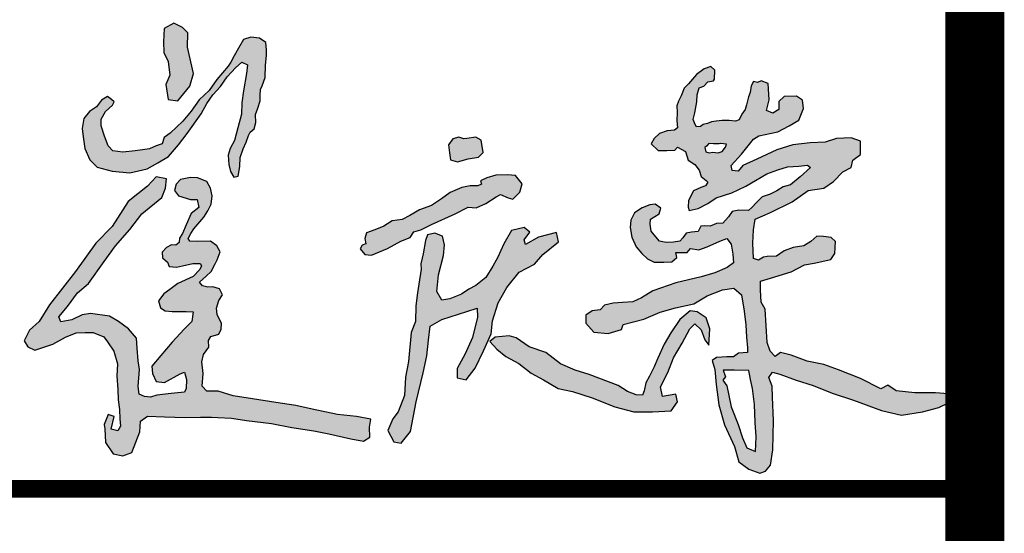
# Model space of a CAD drawing. Extents: x 687841 to 771941, y 252015 to 732780.
# Tile 83 of 98: x 769323 to 770991, y 653190 to 654059. Entities that reach past the tile are written whole.
import ezdxf

# ---------------------------------------------------------------- set-up
doc = ezdxf.new("R2010")
doc.units = 0
doc.header["$LTSCALE"] = 1000
doc.header["$MEASUREMENT"] = 0
doc.layers.get('0').update_dxf_attribs({"linetype": 'CONTINUOUS'})
doc.layers.add('PUB_TITLE', color=4, linetype='CONTINUOUS')

# ---------------------------------------------------------------- blocks, each defined once
blk = doc.blocks.new('崔庆荣')
h = blk.add_hatch(color=3)
h.paths.add_polyline_path([(2828.944736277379, -1198.028173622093), (2764.300217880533, -1195.495010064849), (2714.23249400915, -1195.495010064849), (2725.006681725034, -1225.8921944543), (2713.598658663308, -1240.457447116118), (2731.344224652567, -1266.421741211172), (2750.906393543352, -1359.572658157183), (2781.315900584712, -1437.562633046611), (2801.588702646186, -1498.334042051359), (2819.834568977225, -1541.886787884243), (2859.366806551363, -1559.105353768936), (2862.407716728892, -1493.269757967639), (2857.339465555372, -1429.459778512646), (2854.298555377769, -1348.431233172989), (2846.189394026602, -1277.531353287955), (2837.066460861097, -1238.029937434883)], flags=16)
h.paths.add_polyline_path([(2696.509622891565, -187.3086589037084), (2671.744654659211, -187.7046177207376), (2650.347645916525, -185.526941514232), (2641.234033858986, -197.4049277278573), (2633.903590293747, -204.3337205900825), (2637.271549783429, -223.5363611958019), (2652.130611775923, -226.9018165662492), (2668.574667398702, -224.526160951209), (2692.943488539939, -228.0895957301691), (2710.972537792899, -221.3587822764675), (2724.642753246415, -201.9581622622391), (2729.595706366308, -188.4964380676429), (2702.651422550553, -185.7249209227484)], flags=16)
h.paths.add_polyline_path([(2675.852021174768, 100.3776031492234), (2677.664166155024, 140.215438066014), (2659.541905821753, 157.1163613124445), (2630.546370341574, 146.2515237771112), (2596.718042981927, 120.9001389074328), (2561.077570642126, 79.25149773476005), (2540.53891436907, 59.93610128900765), (2527.24924328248, 26.13435208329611), (2515.167668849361, 3.197343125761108), (2509.060114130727, -17.60508784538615), (2509.664162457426, -47.78532182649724), (2509.060114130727, -82.7943076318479), (2511.476307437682, -116.596154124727), (2497.58258802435, -126.8574220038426), (2464.962559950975, -129.8754648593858), (2431.134232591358, -141.9475389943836), (2406.971286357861, -164.2808810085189), (2394.285663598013, -187.8214596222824), (2425.697595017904, -217.3980266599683), (2463.754463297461, -216.7944570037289), (2499.394935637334, -216.1907900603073), (2512.080558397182, -202.3079096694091), (2546.51273145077, -222.2268757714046), (2559.401189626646, -260.2265667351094), (2588.322966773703, -279.9996020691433), (2608.11147648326, -304.3356979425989), (2617.24454128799, -332.4742631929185), (2639.31651983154, -350.7263107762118), (2647.139361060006, -358.4357359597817), (2635.778348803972, -374.4127228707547), (2616.001997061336, -381.9806924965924), (2583.474369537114, -396.9308132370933), (2560.812121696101, -439.9552896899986), (2559.301291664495, -469.393125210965), (2563.078366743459, -485.2443197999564), (2603.87037233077, -475.4316431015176), (2646.173005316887, -453.5420279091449), (2683.943350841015, -428.6331051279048), (2753.440721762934, -405.9885414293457), (2816.139560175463, -376.5508031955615), (2858.442395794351, -350.1321779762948), (2909.054593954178, -321.4491936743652), (2958.911377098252, -302.5787887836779), (3001.969627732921, -290.501753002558), (3051.826410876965, -286.7275941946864), (3090.352171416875, -282.9535326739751), (3104.704854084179, -292.7662093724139), (3057.869731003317, -335.0358346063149), (3014.811480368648, -369.7574340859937), (2983.084454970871, -378.8151622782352), (2954.379089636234, -396.9308132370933), (2924.918106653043, -411.2723053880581), (2888.658591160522, -423.3493411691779), (2862.219470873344, -450.5227203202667), (2844.845128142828, -470.1479764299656), (2828.22599779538, -485.2443197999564), (2784.412534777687, -482.9798634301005), (2754.951551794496, -489.0183813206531), (2739.053996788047, -512.6051713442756), (2714.137053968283, -541.2109096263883), (2684.978804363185, -542.8000956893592), (2656.880729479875, -554.9840500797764), (2630.903409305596, -552.8650380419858), (2615.529052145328, -553.9245927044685), (2602.805537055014, -577.7626755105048), (2573.64728744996, -580.9410476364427), (2550.320606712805, -585.7087031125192), (2534.946249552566, -605.838587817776), (2521.162357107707, -621.7306430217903), (2493.064484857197, -625.9685698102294), (2461.255393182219, -627.0280271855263), (2430.506678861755, -621.2009143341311), (2407.710288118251, -593.1250020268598), (2394.66751769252, -577.0615960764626), (2389.685291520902, -545.9784678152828), (2391.805843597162, -523.1999396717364), (2429.976591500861, -498.8320308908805), (2436.868537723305, -473.9344907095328), (2411.951594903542, -455.9235207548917), (2388.094826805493, -459.1018928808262), (2353.635095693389, -472.3453046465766), (2320.235539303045, -495.1239300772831), (2303.27071742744, -526.9080404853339), (2300.620077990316, -560.2813369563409), (2308.042111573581, -603.1899443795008), (2327.323026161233, -645.7930700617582), (2352.316158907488, -675.5236427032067), (2377.309494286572, -700.4972614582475), (2407.658211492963, -714.173309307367), (2450.503900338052, -714.173309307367), (2486.803537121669, -712.9841681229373), (2508.226280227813, -693.361927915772), (2504.655687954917, -671.9559272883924), (2554.642156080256, -671.9559272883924), (2568.923917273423, -653.5230228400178), (2605.818686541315, -660.0637371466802), (2643.308588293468, -645.7930700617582), (2700.43583569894, -621.4139732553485), (2730.78475553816, -609.521783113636), (2750.422303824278, -633.9008799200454), (2757.56328573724, -679.6858800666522), (2761.13367537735, -718.3356439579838), (2733.2327621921, -739.1119046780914), (2677.078557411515, -761.9363523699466), (2616.165724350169, -780.0056946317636), (2503.857720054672, -806.6342655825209), (2402.018941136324, -842.7730473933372), (2351.575536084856, -874.1566264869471), (2311.601356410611, -891.2749865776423), (2266.868548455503, -895.0791098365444), (2224.039272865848, -897.9321536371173), (2185.968625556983, -906.4912850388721), (2166.933301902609, -926.4626889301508), (2130.766389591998, -932.1688738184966), (2102.213404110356, -950.2382160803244), (2103.165170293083, -987.3279800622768), (2138.380519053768, -1026.31980567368), (2202.148650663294, -1032.976875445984), (2262.109717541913, -1014.907533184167), (2268.772080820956, -992.0830854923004), (2361.093197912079, -968.3075583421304), (2434.378991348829, -937.874961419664), (2502.905953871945, -917.903557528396), (2584.757642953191, -900.7851974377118), (2643.766943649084, -864.6464156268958), (2711.342139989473, -838.0179419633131), (2761.785545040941, -830.4097927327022), (2796.049127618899, -860.842389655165), (2808.735560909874, -933.0461123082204), (2816.213926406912, -993.8930161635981), (2818.350486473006, -1049.402550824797), (2823.69208927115, -1096.372022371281), (2823.69208927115, -1117.721888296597), (2783.095826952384, -1120.924290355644), (2761.729415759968, -1136.936689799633), (2731.81615640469, -1136.936689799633), (2684.810011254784, -1139.071656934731), (2665.580160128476, -1152.94899195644), (2677.331645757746, -1193.513659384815), (2683.553485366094, -1259.967223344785), (2695.51429066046, -1350.45626579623), (2720.725861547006, -1438.951018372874), (2765.449348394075, -1535.860917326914), (2784.805642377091, -1603.975659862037), (2829.409373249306, -1636.771556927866), (2878.220976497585, -1654.430931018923), (2904.309947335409, -1646.021719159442), (2925.349511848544, -1619.953133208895), (2936.290061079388, -1550.997537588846), (2938.92631358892, -1420.367416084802), (2935.213270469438, -1316.168664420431), (2933.461052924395, -1266.996361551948), (2918.097892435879, -1228.427303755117), (2934.469202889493, -1204.633097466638), (2967.211823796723, -1214.299454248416), (3040.883024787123, -1240.32445554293), (3116.786428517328, -1264.11875911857), (3200.809327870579, -1298.802319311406), (3296.024851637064, -1329.723200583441), (3420.995378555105, -1376.104473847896), (3509.069717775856, -1396.322014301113), (3603.095179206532, -1382.050860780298), (3676.887149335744, -1361.833320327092), (3722.114583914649, -1340.426541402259), (3717.353929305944, -1301.180893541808), (3661.414717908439, -1297.613080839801), (3568.579521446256, -1297.613080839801), (3486.456101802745, -1288.098978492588), (3449.559914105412, -1263.124386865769), (3417.424786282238, -1279.77411461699), (3326.969917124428, -1233.39274406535), (3229.373863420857, -1194.146998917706), (3163.913140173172, -1170.361743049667), (3088.930905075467, -1156.09058952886), (3017.519262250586, -1129.92675943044), (2971.101562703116, -1118.03408285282), (2946.107619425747, -1134.683810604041), (2924.684065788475, -1112.087793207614), (2910.401696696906, -1072.84204805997), (2901.453432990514, -923.6399987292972), (2884.484963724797, -893.2536132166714), (2880.791981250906, -838.6407744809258), (2880.791981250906, -799.5261724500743), (2926.584558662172, -785.5039768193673), (3017.430914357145, -757.4595855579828), (3077.256622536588, -727.2011326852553), (3120.094611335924, -719.8210246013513), (3195.43064327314, -702.8467468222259), (3213.15675651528, -675.5403760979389), (3216.111142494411, -623.1415989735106), (3196.907836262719, -605.4293979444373), (3162.194206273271, -601.0012747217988), (3131.912155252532, -598.7872131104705), (3106.061480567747, -623.1415989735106), (3074.302236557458, -642.3299383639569), (3027.032466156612, -649.7100464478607), (2986.410266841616, -664.4702626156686), (2952.435233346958, -687.3486074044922), (2910.335638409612, -689.5625717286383), (2894.086718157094, -692.514653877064), (2872.667622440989, -705.7988289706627), (2849.771333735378, -699.1567414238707), (2846.943795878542, -629.9912973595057), (2849.735670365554, -571.4109901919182), (2857.180196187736, -523.0589705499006), (2926.042718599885, -493.3038815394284), (3022.822364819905, -445.8816354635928), (3093.546069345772, -395.6699714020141), (3164.269571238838, -384.511813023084), (3207.075949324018, -354.7567240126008), (3248.951837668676, -312.9136057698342), (3285.244179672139, -293.3868042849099), (3292.688908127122, -260.8422000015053), (3327.667581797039, -235.2262912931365), (3327.667581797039, -175.7340141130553), (3284.841345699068, -161.1218690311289), (3220.079908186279, -164.25305687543), (3168.897501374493, -179.908898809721), (3103.091491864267, -183.0400866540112), (3024.750821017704, -192.4336501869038), (2953.722154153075, -214.3517705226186), (2864.936168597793, -255.057017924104), (2802.149931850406, -283.8422961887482), (2781.373043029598, -309.330713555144), (2755.259553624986, -306.1995257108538), (2750.036693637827, -284.2813080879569), (2797.041015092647, -234.1825944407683), (2850.312565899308, -167.3842447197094), (2873.292541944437, -151.7284027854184), (2957.90023951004, -133.9850698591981), (3009.082848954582, -106.8482706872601), (3052.953454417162, -81.79886522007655), (3072.799714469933, -30.65645472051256), (3068.621629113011, 6.917604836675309), (3042.5081397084, 24.66093776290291), (2987.147444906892, 23.61724091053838), (2963.123099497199, 1.699023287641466), (2963.123099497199, -33.78764256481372), (2935.96503809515, -50.48718135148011), (2908.8069766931, -39.00622411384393), (2919.252291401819, 7.961301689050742), (2916.900940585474, 56.94374224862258), (2915.707326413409, 81.80865599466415), (2883.974734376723, 93.95664935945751), (2868.026115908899, 85.73160212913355), (2849.505276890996, 90.87225664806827), (2840.244756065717, 70.30954128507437), (2835.099909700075, 41.0076159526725), (2828.411812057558, 21.98699965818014), (2819.151493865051, -12.96964564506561), (2812.463193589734, -34.04652374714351), (2797.543544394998, -54.60923911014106), (2785.710803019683, -79.79864082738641), (2770.276669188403, -85.96742625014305), (2741.980824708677, -83.39709899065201), (2710.083587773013, -83.39709899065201), (2683.845479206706, -86.99555715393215), (2662.237732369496, -90.07994986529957), (2644.745659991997, -97.27696347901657), (2625.710336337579, -101.9035525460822), (2613.877392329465, -109.6146316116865), (2595.871037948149, -112.1849588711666), (2589.697424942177, -100.8754216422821), (2581.980358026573, -79.28457537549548), (2589.182940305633, -49.98265004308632), (2597.928773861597, -0.1179120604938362), (2598.443258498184, 30.72620962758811), (2608.732748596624, 62.08439676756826), (2628.797041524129, 69.79537854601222), (2646.803598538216, 88.81599484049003), (2671.498253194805, 93.4425839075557)])
h.paths.add_polyline_path([(1761.739062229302, -1042.620856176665), (1699.441436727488, -1049.429402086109), (1675.106252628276, -1067.909588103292), (1706.255166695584, -1101.952025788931), (1745.681832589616, -1135.061187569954), (1804.063984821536, -1166.174016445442), (1858.553966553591, -1208.954107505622), (1914.607868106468, -1239.515901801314), (1979.348637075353, -1278.081220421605), (2042.844430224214, -1290.521623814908), (2131.240752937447, -1319.134658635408), (2232.087036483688, -1360.188096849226), (2316.748026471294, -1381.336772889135), (2400.164040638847, -1381.336772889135), (2483.5802574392, -1377.604642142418), (2510.970536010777, -1336.551301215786), (2503.500478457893, -1302.962124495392), (2444.984791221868, -1312.914408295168), (2435.024579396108, -1270.616958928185), (2468.639939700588, -1207.170833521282), (2493.540266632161, -1141.236588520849), (2532.135935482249, -1075.302246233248), (2565.751295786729, -1011.856120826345), (2589.406646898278, -989.4633363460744), (2616.796925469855, -1016.832262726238), (2632.982219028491, -1061.617831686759), (2651.657464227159, -1085.254627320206), (2655.392391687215, -1011.856120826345), (2639.207300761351, -963.3384211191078), (2599.36665609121, -935.9694947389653), (2568.241247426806, -932.2373639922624), (2522.168023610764, -969.9155208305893), (2481.0828083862, -1029.350593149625), (2451.648572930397, -1080.820083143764), (2423.388189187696, -1142.946897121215), (2406.831469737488, -1181.549087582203), (2386.595344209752, -1222.602136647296), (2370.651791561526, -1252.013315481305), (2362.680217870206, -1287.551738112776), (2355.934775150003, -1307.159190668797), (2327.72707593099, -1306.546476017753), (2287.868194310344, -1291.840935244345), (2246.782979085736, -1264.880615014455), (2118.323115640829, -1214.813325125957), (2054.969165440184, -1195.513300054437), (1989.297501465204, -1167.721174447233), (1925.171115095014, -1117.540934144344), (1851.000829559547, -1092.064729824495), (1793.055350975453, -1051.920634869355)])
h.paths.add_polyline_path([(1463.45752636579, -599.5668725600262), (1429.844395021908, -585.5724037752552), (1397.164995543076, -592.7251517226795), (1387.516838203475, -617.9152344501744), (1378.523590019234, -677.2042787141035), (1373.048046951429, -696.6026611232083), (1367.841397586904, -721.5961264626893), (1368.190736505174, -746.0313579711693), (1358.742577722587, -812.6965215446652), (1353.305088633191, -851.0628432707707), (1345.03942159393, -909.384475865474), (1344.068114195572, -979.4541395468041), (1325.060551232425, -1028.694488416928), (1312.133795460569, -1156.750196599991), (1299.36610642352, -1227.62604655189), (1295.110210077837, -1308.424507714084), (1266.737770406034, -1382.135403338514), (1242.621024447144, -1413.320808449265), (1219.922910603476, -1464.351338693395), (1246.876920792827, -1515.381966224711), (1279.505256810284, -1521.052057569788), (1320.645385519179, -1470.021430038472), (1346.180763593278, -1336.774867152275), (1377.390467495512, -1207.780824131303), (1394.414052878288, -1132.652357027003), (1401.507213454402, -1061.776507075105), (1408.600374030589, -999.4057941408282), (1461.089357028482, -969.63796050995), (1571.742256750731, -934.2000355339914), (1618.731121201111, -919.1512852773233), (1619.975546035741, -959.715349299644), (1597.27763482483, -1050.436421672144), (1564.649096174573, -1122.729745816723), (1529.183495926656, -1187.935601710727), (1529.183495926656, -1230.461092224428), (1568.9049925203, -1238.966131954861), (1610.045121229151, -1186.518030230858), (1646.929556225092, -1109.972088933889), (1680.976524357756, -1034.843719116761), (1686.651052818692, -976.7255260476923), (1712.186228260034, -895.927064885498), (1750.489092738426, -827.8862606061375), (1805.815542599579, -759.8454563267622), (1873.909681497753, -724.4074340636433), (1911.282664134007, -680.2893524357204), (1980.569702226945, -624.456435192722), (1971.629543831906, -583.1400297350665), (1891.167105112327, -603.2399499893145), (1834.172987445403, -636.7396225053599), (1827.467868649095, -615.523137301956), (1853.171026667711, -580.9067052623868), (1828.585388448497, -560.8068822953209), (1771.591270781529, -573.09016689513), (1738.065271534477, -633.3897330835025), (1710.126871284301, -692.5726370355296), (1687.776272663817, -732.7722829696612), (1657.60283281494, -783.0219863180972), (1612.901635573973, -818.7549833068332), (1581.610675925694, -835.5049168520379), (1549.202196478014, -856.7214020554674), (1496.678360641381, -877.9378872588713), (1460.917321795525, -883.5211984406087), (1438.566520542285, -845.5547796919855), (1446.389361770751, -770.7387017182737), (1468.739960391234, -684.7560013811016), (1473.210039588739, -637.8562847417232)])
h.paths.add_polyline_path([(1754.111153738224, -325.6116256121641), (1701.11538614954, -326.9032101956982), (1661.691759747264, -338.5272768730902), (1633.255085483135, -352.7345127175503), (1637.132869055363, -366.9417485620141), (1620.975538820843, -374.0453664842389), (1587.368486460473, -374.0453664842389), (1550.530049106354, -382.4405689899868), (1498.049576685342, -403.9100981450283), (1459.761099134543, -432.4612583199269), (1414.615122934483, -461.5833969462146), (1361.468393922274, -482.1401777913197), (1318.036691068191, -506.1232184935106), (1284.891438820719, -524.9669666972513), (1239.173835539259, -530.6771403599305), (1202.476430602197, -554.3402035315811), (1163.044901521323, -570.3288649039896), (1124.756423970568, -584.6044936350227), (1117.898722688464, -609.1584155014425), (1122.47052354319, -633.1414562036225), (1106.469423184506, -638.8516298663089), (1097.325821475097, -654.8402912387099), (1118.470349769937, -680.5363645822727), (1147.043801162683, -683.9624298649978), (1219.048955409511, -654.2693127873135), (1278.481758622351, -620.5789574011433), (1320.580137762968, -605.0421949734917), (1335.739501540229, -579.7963666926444), (1367.068758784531, -570.2029752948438), (1414.568112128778, -546.4718110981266), (1521.11344270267, -499.0582235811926), (1577.989020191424, -469.3510971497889), (1614.182477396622, -471.9342663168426), (1656.839109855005, -453.8516929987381), (1703.373525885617, -424.1445665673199), (1722.762849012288, -412.5201107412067), (1756.371117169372, -428.0194176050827), (1777.053034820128, -434.4775350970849), (1809.368708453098, -403.4788240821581), (1819.709667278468, -366.0219955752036), (1789.979385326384, -328.5651670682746)])
h.paths.add_polyline_path([(1558.537691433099, -165.4472569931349), (1537.341491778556, -158.1439084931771), (1509.567224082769, -165.4472569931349), (1491.294610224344, -191.7392143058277), (1495.67998891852, -228.2558595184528), (1500.065367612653, -258.9298259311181), (1531.494320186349, -266.9635092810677), (1578.272098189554, -253.8175792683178), (1625.050078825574, -247.2445656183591), (1644.784485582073, -226.0648549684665), (1636.744624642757, -170.5596009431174), (1612.624636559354, -158.1439084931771), (1572.424926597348, -163.2562524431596)])
h.paths.add_polyline_path([(234.3075293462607, -343.0622214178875), (188.206747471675, -334.2879880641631), (149.7893954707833, -375.9655235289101), (63.07634328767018, -443.9657590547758), (-8.417365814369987, -556.4983250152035), (-81.2371038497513, -630.4739390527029), (-171.2860995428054, -755.8372245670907), (-287.7101835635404, -904.743423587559), (-334.2796550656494, -979.1965230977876), (-376.1922199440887, -1017.974122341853), (-401.0293254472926, -1066.058407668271), (-383.9538660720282, -1092.427221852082), (-352.9074841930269, -1106.387250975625), (-272.1868913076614, -1080.018436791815), (-216.303403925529, -1048.996279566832), (-168.1815626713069, -1030.383004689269), (-129.3735346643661, -1028.831955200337), (-93.67024616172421, -1028.831955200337), (-45.5482022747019, -1047.44523007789), (-28.47274289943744, -1069.160701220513), (-0.530897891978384, -1111.040496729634), (15.1168108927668, -1168.200021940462), (12.67123583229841, -1223.18527599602), (16.33969973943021, -1281.836213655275), (18.78547743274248, -1328.268173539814), (24.69972047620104, -1370.615725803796), (25.30194510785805, -1413.345227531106), (28.31347353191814, -1445.241899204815), (17.47221436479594, -1465.703922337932), (-12.04023734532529, -1458.482003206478), (0.0056737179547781, -1403.114215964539), (-25.89302493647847, -1392.883204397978), (-43.35956558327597, -1438.621895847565), (-41.55268905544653, -1457.27836623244), (-37.80094307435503, -1518.882358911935), (-3.817196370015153, -1568.605446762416), (38.66253766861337, -1578.307507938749), (79.92870396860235, -1562.541634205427), (115.1262210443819, -1471.584834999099), (117.5535591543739, -1423.074529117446), (149.1099677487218, -1401.244842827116), (225.5734484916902, -1403.670406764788), (271.6942910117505, -1404.883091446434), (320.2426742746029, -1407.308655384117), (385.7828295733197, -1406.095873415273), (434.3310102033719, -1406.095873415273), (462.2463103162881, -1407.308655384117), (522.9315867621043, -1409.734122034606), (589.6855124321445, -1420.648965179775), (701.9568401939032, -1434.075179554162), (793.0982292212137, -1451.948780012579), (890.2020878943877, -1466.41791294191), (956.6417301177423, -1480.035880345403), (1055.449122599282, -1502.165016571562), (1112.51902492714, -1512.378516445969), (1139.776173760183, -1495.356081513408), (1138.924305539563, -1449.395380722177), (1144.035109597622, -1414.499442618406), (1080.151072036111, -1402.583708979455), (996.6756864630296, -1394.072442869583), (946.4201220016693, -1383.859040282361), (897.0164257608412, -1372.794374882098), (810.1339725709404, -1354.069706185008), (720.696319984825, -1339.600670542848), (616.7781234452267, -1323.429303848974), (531.5992040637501, -1310.66250197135), (463.4562306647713, -1290.235502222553), (414.0525344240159, -1290.235502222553), (392.7576526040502, -1267.255200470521), (397.625905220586, -1211.465770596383), (390.8115673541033, -1159.547300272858), (398.4775708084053, -1125.502430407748), (423.1795202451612, -1094.01086254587), (420.6241182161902, -1064.221528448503), (431.6973919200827, -1045.496859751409), (467.4726150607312, -1035.283359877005), (477.6940205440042, -1014.00529188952), (478.5456861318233, -988.471688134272), (458.9547433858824, -948.4689514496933), (457.251006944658, -920.3818511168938), (467.4726150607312, -885.4858157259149), (482.8048246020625, -860.8032802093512), (470.5465543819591, -833.6673566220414), (440.6570030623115, -824.7074993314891), (417.9410575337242, -826.4995291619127), (394.6271426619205, -819.9289476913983), (380.280133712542, -803.2039196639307), (411.3652184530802, -777.5189370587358), (432.8858331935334, -756.0152601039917), (449.6239089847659, -724.9544798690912), (459.389795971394, -704.360632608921), (472.8097599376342, -668.1548199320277), (458.7186761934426, -642.6766698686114), (430.5367113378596, -621.8918478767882), (372.1594222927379, -622.5623511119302), (337.2672728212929, -620.5509386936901), (330.249896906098, -608.8497232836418), (342.1474807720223, -587.7148620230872), (355.6977376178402, -565.9194208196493), (399.967732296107, -514.8200112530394), (418.3607100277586, -485.7699624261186), (433.1936323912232, -456.1270455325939), (437.3469965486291, -418.7769410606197), (430.227088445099, -385.576913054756), (413.6140370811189, -355.9339961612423), (372.6749200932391, -339.333982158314), (341.2287437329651, -337.5554752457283), (296.7297740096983, -345.8554336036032), (276.556667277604, -367.7911629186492), (268.8436530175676, -395.6554756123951), (287.2364281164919, -418.7769410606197), (340.6354349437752, -435.3769550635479), (370.8949937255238, -435.9698231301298), (378.608007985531, -471.5413234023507), (344.1954903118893, -498.2198999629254), (322.2424572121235, -548.6129073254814), (304.4427882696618, -587.7415187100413), (291.9831010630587, -608.4915118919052), (289.6098659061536, -627.4629981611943), (275.9633584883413, -638.7272968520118), (255.7904543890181, -637.541560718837), (233.8376239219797, -649.9915955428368), (214.2489101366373, -669.7889526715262), (216.0288365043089, -695.8746611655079), (237.9818696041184, -714.846147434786), (245.6948838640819, -734.4104044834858), (277.7343690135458, -737.3747448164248), (304.4338724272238, -731.4461614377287), (351.3062799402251, -720.1818627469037), (383.3455624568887, -721.3675988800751), (390.4654705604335, -731.4461614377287), (382.7522536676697, -747.4533073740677), (353.0862063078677, -778.2819604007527), (284.4054455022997, -809.7789763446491), (248.3451180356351, -837.277294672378), (221.7742864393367, -856.2415816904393), (198.0504454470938, -886.5844798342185), (207.5399413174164, -917.8755388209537), (227.468065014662, -931.1505689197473), (259.7326751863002, -934.9434068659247), (321.414904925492, -934.9434068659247), (352.7303831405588, -936.8399231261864), (346.0876752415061, -979.5095932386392), (313.1144582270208, -1013.053823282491), (259.2911383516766, -1070.570003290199), (208.4578678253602, -1131.073969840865), (168.5218278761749, -1178.607579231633), (171.0852904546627, -1210.520917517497), (187.5311697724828, -1247.122105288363), (225.6561226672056, -1250.856862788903), (295.1780121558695, -1212.761830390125), (314.614346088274, -1204.545247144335), (322.8373870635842, -1238.158551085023), (322.0898747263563, -1277.747622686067), (314.614346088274, -1294.180789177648), (254.0630099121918, -1299.409488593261), (190.5214217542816, -1306.879100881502), (162.8622494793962, -1315.842655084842), (135.9503869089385, -1312.854868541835), (112.0289789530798, -1303.144343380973), (107.5437022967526, -1268.784068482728), (112.7764912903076, -1193.340780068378), (107.5437022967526, -1153.751708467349), (103.0584256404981, -1097.729470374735), (99.49058727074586, -1053.166268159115), (64.93347274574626, -1011.828685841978), (20.08070618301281, -978.9623528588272), (-20.28698635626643, -955.8065450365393), (-105.0083609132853, -942.8000275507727), (-141.6380865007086, -948.7756979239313), (-188.7335927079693, -971.9316030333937), (-236.5766112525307, -980.1481862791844), (-246.2946769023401, -957.7392521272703), (-206.6746993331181, -912.9214811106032), (-162.5694451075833, -851.6705436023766), (-113.9789142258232, -810.5875300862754), (-43.90140564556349, -711.9866826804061), (6.314848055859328, -642.6945707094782), (70.87871860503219, -568.6238098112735), (123.4862417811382, -499.3316978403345), (213.0268318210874, -426.3375168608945), (229.597330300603, -385.6961871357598)])
h.paths.add_polyline_path([(-11.93507093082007, 10.17964393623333), (-28.80972121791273, 23.07369744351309), (-56.60344166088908, 7.204018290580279), (-78.44137933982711, -22.0556844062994), (-108.7165408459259, -42.8845774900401), (-134.3655959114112, -74.01102657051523), (-142.3035325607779, -118.4294337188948), (-137.5408516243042, -156.5022846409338), (-130.3964249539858, -208.0592358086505), (-108.1700402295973, -258.0299195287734), (-75.62397312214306, -291.343676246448), (-8.150498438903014, -309.5869679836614), (70.43616860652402, -316.7256092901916), (148.2291230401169, -298.4823175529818), (195.0636382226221, -271.5140197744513), (242.6920686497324, -243.7526369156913), (287.9389559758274, -191.4024060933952), (326.0416192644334, -141.4317223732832), (387.9572819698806, -53.60902962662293), (413.2259953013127, -8.020646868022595), (439.89854855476, 30.55410860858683), (474.2920187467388, 68.42752081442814), (503.7720492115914, 111.2104332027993), (540.9731992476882, 151.1878752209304), (569.0495924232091, 175.7354734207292), (595.0202257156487, 164.5136892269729), (590.8087059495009, 125.9389337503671), (577.4724293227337, 48.08807952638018), (570.1857544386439, -4.218858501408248), (567.4212353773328, -55.04887987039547), (551.3887269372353, -116.6857556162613), (536.7988132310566, -172.7765851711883), (517.2523977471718, -207.8769196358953), (508.1957255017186, -238.5059393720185), (512.3756345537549, -279.5767919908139), (519.5407297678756, -311.0602850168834), (533.2306006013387, -335.9757260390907), (553.2762513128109, -332.0674082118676), (561.0990925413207, -288.0989542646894), (562.076795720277, -249.0157759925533), (575.2777136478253, -209.4441187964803), (588.967584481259, -180.1317837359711), (599.2349876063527, -149.8423935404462), (607.0576262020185, -135.6747535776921), (625.1476679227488, -120.0415795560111), (631.5686955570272, -91.90496004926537), (630.5907897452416, -56.24162068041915), (641.3471457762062, -28.88349317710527), (651.1255959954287, 4.825735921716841), (651.1255959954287, 29.74117694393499), (652.5922520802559, 55.14519417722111), (660.9040462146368, 71.26704169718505), (673.1155082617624, 108.1766298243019), (674.5821643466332, 163.3815583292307), (678.9825378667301, 206.8615333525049), (679.9602410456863, 231.7769743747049), (676.3653328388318, 264.0788471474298), (648.2492236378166, 283.3212782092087), (610.1194075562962, 287.169861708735), (577.3814472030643, 276.7789100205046), (554.2725967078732, 238.6787214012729), (535.014984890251, 204.4271162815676), (519.9940193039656, 177.1028447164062), (509.209902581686, 159.0149206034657), (458.387371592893, 99.278841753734), (423.8909639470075, 50.65218040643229), (379.5382950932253, 8.180781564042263), (343.8096774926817, -42.29248772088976), (306.8492552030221, -85.99495852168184), (249.5603068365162, -140.1613463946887), (223.6113552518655, -158.8060450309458), (214.3710977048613, -187.1203109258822), (187.8827376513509, -196.9687893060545), (158.314359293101, -209.2793143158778), (126.2819662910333, -214.2035048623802), (93.63336699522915, -218.51225671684), (39.42463956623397, -224.6675192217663), (-4.928029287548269, -219.1277926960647), (-25.87235639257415, -196.9687893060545), (-41.8886542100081, -153.8818544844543), (-56.67274207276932, -107.1018010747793), (-57.28874573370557, -77.55646322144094), (-37.57642595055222, -43.08693482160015), (-7.39204393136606, -15.38820490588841), (0, 0)])
h.paths.add_polyline_path([(304.6701422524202, 331.4864091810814), (266.2949378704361, 350.6589880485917), (222.8030530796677, 326.3736760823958), (220.2446115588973, 267.577683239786), (221.5238323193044, 220.2852182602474), (241.9905539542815, 179.3836453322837), (248.3864551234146, 118.0312372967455), (230.4779723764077, 77.12966436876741), (241.9905539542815, 9.386461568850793), (284.203420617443, 4.273728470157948), (337.9286662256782, 69.46061336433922), (354.5579282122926, 125.7002883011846), (327.6953054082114, 243.2923712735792), (328.9745261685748, 307.201097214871)])
for points in [[(304.6701422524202, 331.4864091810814), (266.2949378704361, 350.6589880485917), (222.8030530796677, 326.3736760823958), (220.2446115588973, 267.577683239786), (221.5238323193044, 220.2852182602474), (241.9905539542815, 179.3836453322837), (248.3864551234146, 118.0312372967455), (230.4779723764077, 77.12966436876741), (241.9905539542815, 9.386461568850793), (284.203420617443, 4.273728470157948), (337.9286662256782, 69.46061336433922), (354.5579282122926, 125.7002883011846), (327.6953054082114, 243.2923712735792), (328.9745261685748, 307.201097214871)], [(-11.93507093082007, 10.17964393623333), (-28.80972121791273, 23.07369744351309), (-56.60344166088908, 7.204018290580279), (-78.44137933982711, -22.0556844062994), (-108.7165408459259, -42.8845774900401), (-134.3655959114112, -74.01102657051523), (-142.3035325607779, -118.4294337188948), (-137.5408516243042, -156.5022846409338), (-130.3964249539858, -208.0592358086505), (-108.1700402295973, -258.0299195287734), (-75.62397312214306, -291.343676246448), (-8.150498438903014, -309.5869679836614), (70.43616860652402, -316.7256092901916), (148.2291230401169, -298.4823175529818), (195.0636382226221, -271.5140197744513), (242.6920686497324, -243.7526369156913), (287.9389559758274, -191.4024060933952), (326.0416192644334, -141.4317223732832), (387.9572819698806, -53.60902962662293), (413.2259953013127, -8.020646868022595), (439.89854855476, 30.55410860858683), (474.2920187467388, 68.42752081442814), (503.7720492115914, 111.2104332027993), (540.9731992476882, 151.1878752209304), (569.0495924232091, 175.7354734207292), (595.0202257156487, 164.5136892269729), (590.8087059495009, 125.9389337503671), (577.4724293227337, 48.08807952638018), (570.1857544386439, -4.218858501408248), (567.4212353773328, -55.04887987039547), (551.3887269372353, -116.6857556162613), (536.7988132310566, -172.7765851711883), (517.2523977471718, -207.8769196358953), (508.1957255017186, -238.5059393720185), (512.3756345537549, -279.5767919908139), (519.5407297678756, -311.0602850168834), (533.2306006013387, -335.9757260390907), (553.2762513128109, -332.0674082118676), (561.0990925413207, -288.0989542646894), (562.076795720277, -249.0157759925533), (575.2777136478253, -209.4441187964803), (588.967584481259, -180.1317837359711), (599.2349876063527, -149.8423935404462), (607.0576262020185, -135.6747535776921), (625.1476679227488, -120.0415795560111), (631.5686955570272, -91.90496004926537), (630.5907897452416, -56.24162068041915), (641.3471457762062, -28.88349317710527), (651.1255959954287, 4.825735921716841), (651.1255959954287, 29.74117694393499), (652.5922520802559, 55.14519417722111), (660.9040462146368, 71.26704169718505), (673.1155082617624, 108.1766298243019), (674.5821643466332, 163.3815583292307), (678.9825378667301, 206.8615333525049), (679.9602410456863, 231.7769743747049), (676.3653328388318, 264.0788471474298), (648.2492236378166, 283.3212782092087), (610.1194075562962, 287.169861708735), (577.3814472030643, 276.7789100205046), (554.2725967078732, 238.6787214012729), (535.014984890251, 204.4271162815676), (519.9940193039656, 177.1028447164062), (509.209902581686, 159.0149206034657), (458.387371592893, 99.278841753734), (423.8909639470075, 50.65218040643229), (379.5382950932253, 8.180781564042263), (343.8096774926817, -42.29248772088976), (306.8492552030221, -85.99495852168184), (249.5603068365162, -140.1613463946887), (223.6113552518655, -158.8060450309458), (214.3710977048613, -187.1203109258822), (187.8827376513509, -196.9687893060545), (158.314359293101, -209.2793143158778), (126.2819662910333, -214.2035048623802), (93.63336699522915, -218.51225671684), (39.42463956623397, -224.6675192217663), (-4.928029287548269, -219.1277926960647), (-25.87235639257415, -196.9687893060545), (-41.8886542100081, -153.8818544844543), (-56.67274207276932, -107.1018010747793), (-57.28874573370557, -77.55646322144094), (-37.57642595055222, -43.08693482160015), (-7.39204393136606, -15.38820490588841), (0, 0)], [(2675.852021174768, 100.3776031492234), (2677.664166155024, 140.215438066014), (2659.541905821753, 157.1163613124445), (2630.546370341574, 146.2515237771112), (2596.718042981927, 120.9001389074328), (2561.077570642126, 79.25149773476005), (2540.53891436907, 59.93610128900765), (2527.24924328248, 26.13435208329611), (2515.167668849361, 3.197343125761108), (2509.060114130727, -17.60508784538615), (2509.664162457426, -47.78532182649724), (2509.060114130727, -82.7943076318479), (2511.476307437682, -116.596154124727), (2497.58258802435, -126.8574220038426), (2464.962559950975, -129.8754648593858), (2431.134232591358, -141.9475389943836), (2406.971286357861, -164.2808810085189), (2394.285663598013, -187.8214596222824), (2425.697595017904, -217.3980266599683), (2463.754463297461, -216.7944570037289), (2499.394935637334, -216.1907900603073), (2512.080558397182, -202.3079096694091), (2546.51273145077, -222.2268757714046), (2559.401189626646, -260.2265667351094), (2588.322966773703, -279.9996020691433), (2608.11147648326, -304.3356979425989), (2617.24454128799, -332.4742631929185), (2639.31651983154, -350.7263107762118), (2647.139361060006, -358.4357359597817), (2635.778348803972, -374.4127228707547), (2616.001997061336, -381.9806924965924), (2583.474369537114, -396.9308132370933), (2560.812121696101, -439.9552896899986), (2559.301291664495, -469.393125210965), (2563.078366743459, -485.2443197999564), (2603.87037233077, -475.4316431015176), (2646.173005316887, -453.5420279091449), (2683.943350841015, -428.6331051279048), (2753.440721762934, -405.9885414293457), (2816.139560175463, -376.5508031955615), (2858.442395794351, -350.1321779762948), (2909.054593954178, -321.4491936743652), (2958.911377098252, -302.5787887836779), (3001.969627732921, -290.501753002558), (3051.826410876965, -286.7275941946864), (3090.352171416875, -282.9535326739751), (3104.704854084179, -292.7662093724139), (3057.869731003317, -335.0358346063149), (3014.811480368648, -369.7574340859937), (2983.084454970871, -378.8151622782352), (2954.379089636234, -396.9308132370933), (2924.918106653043, -411.2723053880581), (2888.658591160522, -423.3493411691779), (2862.219470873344, -450.5227203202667), (2844.845128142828, -470.1479764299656), (2828.22599779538, -485.2443197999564), (2784.412534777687, -482.9798634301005), (2754.951551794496, -489.0183813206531), (2739.053996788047, -512.6051713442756), (2714.137053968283, -541.2109096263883), (2684.978804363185, -542.8000956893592), (2656.880729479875, -554.9840500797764), (2630.903409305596, -552.8650380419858), (2615.529052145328, -553.9245927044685), (2602.805537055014, -577.7626755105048), (2573.64728744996, -580.9410476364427), (2550.320606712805, -585.7087031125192), (2534.946249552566, -605.838587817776), (2521.162357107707, -621.7306430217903), (2493.064484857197, -625.9685698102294), (2461.255393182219, -627.0280271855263), (2430.506678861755, -621.2009143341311), (2407.710288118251, -593.1250020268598), (2394.66751769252, -577.0615960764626), (2389.685291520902, -545.9784678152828), (2391.805843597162, -523.1999396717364), (2429.976591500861, -498.8320308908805), (2436.868537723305, -473.9344907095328), (2411.951594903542, -455.9235207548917), (2388.094826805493, -459.1018928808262), (2353.635095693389, -472.3453046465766), (2320.235539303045, -495.1239300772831), (2303.27071742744, -526.9080404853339), (2300.620077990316, -560.2813369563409), (2308.042111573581, -603.1899443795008), (2327.323026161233, -645.7930700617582), (2352.316158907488, -675.5236427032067), (2377.309494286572, -700.4972614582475), (2407.658211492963, -714.173309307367), (2450.503900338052, -714.173309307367), (2486.803537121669, -712.9841681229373), (2508.226280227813, -693.361927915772), (2504.655687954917, -671.9559272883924), (2554.642156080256, -671.9559272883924), (2568.923917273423, -653.5230228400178), (2605.818686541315, -660.0637371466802), (2643.308588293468, -645.7930700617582), (2700.43583569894, -621.4139732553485), (2730.78475553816, -609.521783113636), (2750.422303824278, -633.9008799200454), (2757.56328573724, -679.6858800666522), (2761.13367537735, -718.3356439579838), (2733.2327621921, -739.1119046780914), (2677.078557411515, -761.9363523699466), (2616.165724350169, -780.0056946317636), (2503.857720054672, -806.6342655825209), (2402.018941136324, -842.7730473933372), (2351.575536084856, -874.1566264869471), (2311.601356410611, -891.2749865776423), (2266.868548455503, -895.0791098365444), (2224.039272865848, -897.9321536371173), (2185.968625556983, -906.4912850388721), (2166.933301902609, -926.4626889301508), (2130.766389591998, -932.1688738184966), (2102.213404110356, -950.2382160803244), (2103.165170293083, -987.3279800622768), (2138.380519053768, -1026.31980567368), (2202.148650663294, -1032.976875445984), (2262.109717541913, -1014.907533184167), (2268.772080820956, -992.0830854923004), (2361.093197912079, -968.3075583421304), (2434.378991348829, -937.874961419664), (2502.905953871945, -917.903557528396), (2584.757642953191, -900.7851974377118), (2643.766943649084, -864.6464156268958), (2711.342139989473, -838.0179419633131), (2761.785545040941, -830.4097927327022), (2796.049127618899, -860.842389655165), (2808.735560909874, -933.0461123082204), (2816.213926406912, -993.8930161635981), (2818.350486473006, -1049.402550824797), (2823.69208927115, -1096.372022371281), (2823.69208927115, -1117.721888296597), (2783.095826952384, -1120.924290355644), (2761.729415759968, -1136.936689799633), (2731.81615640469, -1136.936689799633), (2684.810011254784, -1139.071656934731), (2665.580160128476, -1152.94899195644), (2677.331645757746, -1193.513659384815), (2683.553485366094, -1259.967223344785), (2695.51429066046, -1350.45626579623), (2720.725861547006, -1438.951018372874), (2765.449348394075, -1535.860917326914), (2784.805642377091, -1603.975659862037), (2829.409373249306, -1636.771556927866), (2878.220976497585, -1654.430931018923), (2904.309947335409, -1646.021719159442), (2925.349511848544, -1619.953133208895), (2936.290061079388, -1550.997537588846), (2938.92631358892, -1420.367416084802), (2935.213270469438, -1316.168664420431), (2933.461052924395, -1266.996361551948), (2918.097892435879, -1228.427303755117), (2934.469202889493, -1204.633097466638), (2967.211823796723, -1214.299454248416), (3040.883024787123, -1240.32445554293), (3116.786428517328, -1264.11875911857), (3200.809327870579, -1298.802319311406), (3296.024851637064, -1329.723200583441), (3420.995378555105, -1376.104473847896), (3509.069717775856, -1396.322014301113), (3603.095179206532, -1382.050860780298), (3676.887149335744, -1361.833320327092), (3722.114583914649, -1340.426541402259), (3717.353929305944, -1301.180893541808), (3661.414717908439, -1297.613080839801), (3568.579521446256, -1297.613080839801), (3486.456101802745, -1288.098978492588), (3449.559914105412, -1263.124386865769), (3417.424786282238, -1279.77411461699), (3326.969917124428, -1233.39274406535), (3229.373863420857, -1194.146998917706), (3163.913140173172, -1170.361743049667), (3088.930905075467, -1156.09058952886), (3017.519262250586, -1129.92675943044), (2971.101562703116, -1118.03408285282), (2946.107619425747, -1134.683810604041), (2924.684065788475, -1112.087793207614), (2910.401696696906, -1072.84204805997), (2901.453432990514, -923.6399987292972), (2884.484963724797, -893.2536132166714), (2880.791981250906, -838.6407744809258), (2880.791981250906, -799.5261724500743), (2926.584558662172, -785.5039768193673), (3017.430914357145, -757.4595855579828), (3077.256622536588, -727.2011326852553), (3120.094611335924, -719.8210246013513), (3195.43064327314, -702.8467468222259), (3213.15675651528, -675.5403760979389), (3216.111142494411, -623.1415989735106), (3196.907836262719, -605.4293979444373), (3162.194206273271, -601.0012747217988), (3131.912155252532, -598.7872131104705), (3106.061480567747, -623.1415989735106), (3074.302236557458, -642.3299383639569), (3027.032466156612, -649.7100464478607), (2986.410266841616, -664.4702626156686), (2952.435233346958, -687.3486074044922), (2910.335638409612, -689.5625717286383), (2894.086718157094, -692.514653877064), (2872.667622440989, -705.7988289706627), (2849.771333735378, -699.1567414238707), (2846.943795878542, -629.9912973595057), (2849.735670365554, -571.4109901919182), (2857.180196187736, -523.0589705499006), (2926.042718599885, -493.3038815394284), (3022.822364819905, -445.8816354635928), (3093.546069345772, -395.6699714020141), (3164.269571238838, -384.511813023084), (3207.075949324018, -354.7567240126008), (3248.951837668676, -312.9136057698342), (3285.244179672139, -293.3868042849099), (3292.688908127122, -260.8422000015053), (3327.667581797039, -235.2262912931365), (3327.667581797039, -175.7340141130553), (3284.841345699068, -161.1218690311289), (3220.079908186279, -164.25305687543), (3168.897501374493, -179.908898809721), (3103.091491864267, -183.0400866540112), (3024.750821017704, -192.4336501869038), (2953.722154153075, -214.3517705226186), (2864.936168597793, -255.057017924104), (2802.149931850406, -283.8422961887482), (2781.373043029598, -309.330713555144), (2755.259553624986, -306.1995257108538), (2750.036693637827, -284.2813080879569), (2797.041015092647, -234.1825944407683), (2850.312565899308, -167.3842447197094), (2873.292541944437, -151.7284027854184), (2957.90023951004, -133.9850698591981), (3009.082848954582, -106.8482706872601), (3052.953454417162, -81.79886522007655), (3072.799714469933, -30.65645472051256), (3068.621629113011, 6.917604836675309), (3042.5081397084, 24.66093776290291), (2987.147444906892, 23.61724091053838), (2963.123099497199, 1.699023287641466), (2963.123099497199, -33.78764256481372), (2935.96503809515, -50.48718135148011), (2908.8069766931, -39.00622411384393), (2919.252291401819, 7.961301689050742), (2916.900940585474, 56.94374224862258), (2915.707326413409, 81.80865599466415), (2883.974734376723, 93.95664935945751), (2868.026115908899, 85.73160212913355), (2849.505276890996, 90.87225664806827), (2840.244756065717, 70.30954128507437), (2835.099909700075, 41.0076159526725), (2828.411812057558, 21.98699965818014), (2819.151493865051, -12.96964564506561), (2812.463193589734, -34.04652374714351), (2797.543544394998, -54.60923911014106), (2785.710803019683, -79.79864082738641), (2770.276669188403, -85.96742625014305), (2741.980824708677, -83.39709899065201), (2710.083587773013, -83.39709899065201), (2683.845479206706, -86.99555715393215), (2662.237732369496, -90.07994986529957), (2644.745659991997, -97.27696347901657), (2625.710336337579, -101.9035525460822), (2613.877392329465, -109.6146316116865), (2595.871037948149, -112.1849588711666), (2589.697424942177, -100.8754216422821), (2581.980358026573, -79.28457537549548), (2589.182940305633, -49.98265004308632), (2597.928773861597, -0.1179120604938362), (2598.443258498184, 30.72620962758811), (2608.732748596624, 62.08439676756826), (2628.797041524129, 69.79537854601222), (2646.803598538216, 88.81599484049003), (2671.498253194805, 93.4425839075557)], [(1558.537691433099, -165.4472569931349), (1537.341491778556, -158.1439084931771), (1509.567224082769, -165.4472569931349), (1491.294610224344, -191.7392143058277), (1495.67998891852, -228.2558595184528), (1500.065367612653, -258.9298259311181), (1531.494320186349, -266.9635092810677), (1578.272098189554, -253.8175792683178), (1625.050078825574, -247.2445656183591), (1644.784485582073, -226.0648549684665), (1636.744624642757, -170.5596009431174), (1612.624636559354, -158.1439084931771), (1572.424926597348, -163.2562524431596)], [(2696.509622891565, -187.3086589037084), (2671.744654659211, -187.7046177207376), (2650.347645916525, -185.526941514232), (2641.234033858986, -197.4049277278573), (2633.903590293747, -204.3337205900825), (2637.271549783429, -223.5363611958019), (2652.130611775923, -226.9018165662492), (2668.574667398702, -224.526160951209), (2692.943488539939, -228.0895957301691), (2710.972537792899, -221.3587822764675), (2724.642753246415, -201.9581622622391), (2729.595706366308, -188.4964380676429), (2702.651422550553, -185.7249209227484)], [(234.3075293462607, -343.0622214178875), (188.206747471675, -334.2879880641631), (149.7893954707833, -375.9655235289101), (63.07634328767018, -443.9657590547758), (-8.417365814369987, -556.4983250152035), (-81.2371038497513, -630.4739390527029), (-171.2860995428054, -755.8372245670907), (-287.7101835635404, -904.743423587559), (-334.2796550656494, -979.1965230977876), (-376.1922199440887, -1017.974122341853), (-401.0293254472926, -1066.058407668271), (-383.9538660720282, -1092.427221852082), (-352.9074841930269, -1106.387250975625), (-272.1868913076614, -1080.018436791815), (-216.303403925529, -1048.996279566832), (-168.1815626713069, -1030.383004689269), (-129.3735346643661, -1028.831955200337), (-93.67024616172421, -1028.831955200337), (-93.67024616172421, -1028.831955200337), (-45.5482022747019, -1047.44523007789), (-28.47274289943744, -1069.160701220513), (-0.530897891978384, -1111.040496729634), (15.1168108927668, -1168.200021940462), (12.67123583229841, -1223.18527599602), (16.33969973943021, -1281.836213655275), (18.78547743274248, -1328.268173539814), (24.69972047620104, -1370.615725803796), (25.30194510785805, -1413.345227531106), (28.31347353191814, -1445.241899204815), (17.47221436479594, -1465.703922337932), (-12.04023734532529, -1458.482003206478), (0.0056737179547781, -1403.114215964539), (-25.89302493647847, -1392.883204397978), (-43.35956558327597, -1438.621895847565), (-41.55268905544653, -1457.27836623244), (-37.80094307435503, -1518.882358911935), (-3.817196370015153, -1568.605446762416), (38.66253766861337, -1578.307507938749), (79.92870396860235, -1562.541634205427), (115.1262210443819, -1471.584834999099), (117.5535591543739, -1423.074529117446), (149.1099677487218, -1401.244842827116), (225.5734484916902, -1403.670406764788), (271.6942910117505, -1404.883091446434), (320.2426742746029, -1407.308655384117), (385.7828295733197, -1406.095873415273), (434.3310102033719, -1406.095873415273), (462.2463103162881, -1407.308655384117), (522.9315867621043, -1409.734122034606), (589.6855124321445, -1420.648965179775), (701.9568401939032, -1434.075179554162), (793.0982292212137, -1451.948780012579), (890.2020878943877, -1466.41791294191), (956.6417301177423, -1480.035880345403), (1055.449122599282, -1502.165016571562), (1112.51902492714, -1512.378516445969), (1139.776173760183, -1495.356081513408), (1138.924305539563, -1449.395380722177), (1144.035109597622, -1414.499442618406), (1080.151072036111, -1402.583708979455), (996.6756864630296, -1394.072442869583), (946.4201220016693, -1383.859040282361), (897.0164257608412, -1372.794374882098), (810.1339725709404, -1354.069706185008), (720.696319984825, -1339.600670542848), (616.7781234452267, -1323.429303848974), (531.5992040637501, -1310.66250197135), (463.4562306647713, -1290.235502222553), (414.0525344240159, -1290.235502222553), (392.7576526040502, -1267.255200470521), (397.625905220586, -1211.465770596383), (390.8115673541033, -1159.547300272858), (398.4775708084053, -1125.502430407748), (423.1795202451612, -1094.01086254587), (420.6241182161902, -1064.221528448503), (431.6973919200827, -1045.496859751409), (467.4726150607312, -1035.283359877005), (477.6940205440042, -1014.00529188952), (478.5456861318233, -988.471688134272), (458.9547433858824, -948.4689514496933), (457.251006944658, -920.3818511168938), (467.4726150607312, -885.4858157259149), (482.8048246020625, -860.8032802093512), (470.5465543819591, -833.6673566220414), (440.6570030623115, -824.7074993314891), (417.9410575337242, -826.4995291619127), (394.6271426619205, -819.9289476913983), (380.280133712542, -803.2039196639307), (411.3652184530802, -777.5189370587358), (432.8858331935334, -756.0152601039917), (449.6239089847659, -724.9544798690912), (459.389795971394, -704.360632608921), (472.8097599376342, -668.1548199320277), (458.7186761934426, -642.6766698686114), (430.5367113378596, -621.8918478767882), (372.1594222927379, -622.5623511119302), (337.2672728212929, -620.5509386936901), (330.249896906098, -608.8497232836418), (342.1474807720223, -587.7148620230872), (355.6977376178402, -565.9194208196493), (399.967732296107, -514.8200112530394), (418.3607100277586, -485.7699624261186), (433.1936323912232, -456.1270455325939), (437.3469965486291, -418.7769410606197), (430.227088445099, -385.576913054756), (413.6140370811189, -355.9339961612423), (372.6749200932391, -339.333982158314), (341.2287437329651, -337.5554752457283), (296.7297740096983, -345.8554336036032), (276.556667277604, -367.7911629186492), (268.8436530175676, -395.6554756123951), (287.2364281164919, -418.7769410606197), (340.6354349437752, -435.3769550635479), (370.8949937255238, -435.9698231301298), (378.608007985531, -471.5413234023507), (344.1954903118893, -498.2198999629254), (322.2424572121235, -548.6129073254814), (304.4427882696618, -587.7415187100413), (291.9831010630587, -608.4915118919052), (289.6098659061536, -627.4629981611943), (275.9633584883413, -638.7272968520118), (255.7904543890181, -637.541560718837), (233.8376239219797, -649.9915955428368), (214.2489101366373, -669.7889526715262), (216.0288365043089, -695.8746611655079), (237.9818696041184, -714.846147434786), (245.6948838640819, -734.4104044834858), (277.7343690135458, -737.3747448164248), (304.4338724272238, -731.4461614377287), (351.3062799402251, -720.1818627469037), (383.3455624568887, -721.3675988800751), (390.4654705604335, -731.4461614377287), (382.7522536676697, -747.4533073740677), (353.0862063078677, -778.2819604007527), (284.4054455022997, -809.7789763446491), (248.3451180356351, -837.277294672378), (221.7742864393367, -856.2415816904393), (198.0504454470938, -886.5844798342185), (207.5399413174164, -917.8755388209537), (227.468065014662, -931.1505689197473), (259.7326751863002, -934.9434068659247), (321.414904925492, -934.9434068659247), (352.7303831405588, -936.8399231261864), (346.0876752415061, -979.5095932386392), (313.1144582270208, -1013.053823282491), (259.2911383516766, -1070.570003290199), (208.4578678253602, -1131.073969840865), (168.5218278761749, -1178.607579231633), (171.0852904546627, -1210.520917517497), (187.5311697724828, -1247.122105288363), (225.6561226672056, -1250.856862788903), (295.1780121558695, -1212.761830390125), (314.614346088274, -1204.545247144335), (322.8373870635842, -1238.158551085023), (322.0898747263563, -1277.747622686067), (314.614346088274, -1294.180789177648), (254.0630099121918, -1299.409488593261), (190.5214217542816, -1306.879100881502), (162.8622494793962, -1315.842655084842), (135.9503869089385, -1312.854868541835), (112.0289789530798, -1303.144343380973), (107.5437022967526, -1268.784068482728), (112.7764912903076, -1193.340780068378), (107.5437022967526, -1153.751708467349), (103.0584256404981, -1097.729470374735), (99.49058727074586, -1053.166268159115), (64.93347274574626, -1011.828685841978), (20.08070618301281, -978.9623528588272), (-20.28698635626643, -955.8065450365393), (-105.0083609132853, -942.8000275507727), (-141.6380865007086, -948.7756979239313), (-188.7335927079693, -971.9316030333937), (-236.5766112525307, -980.1481862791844), (-246.2946769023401, -957.7392521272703), (-206.6746993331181, -912.9214811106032), (-162.5694451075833, -851.6705436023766), (-113.9789142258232, -810.5875300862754), (-43.90140564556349, -711.9866826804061), (6.314848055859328, -642.6945707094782), (70.87871860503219, -568.6238098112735), (123.4862417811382, -499.3316978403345), (213.0268318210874, -426.3375168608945), (229.597330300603, -385.6961871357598)], [(1754.111153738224, -325.6116256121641), (1701.11538614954, -326.9032101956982), (1661.691759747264, -338.5272768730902), (1633.255085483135, -352.7345127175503), (1637.132869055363, -366.9417485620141), (1620.975538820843, -374.0453664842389), (1587.368486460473, -374.0453664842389), (1550.530049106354, -382.4405689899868), (1498.049576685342, -403.9100981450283), (1459.761099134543, -432.4612583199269), (1414.615122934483, -461.5833969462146), (1361.468393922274, -482.1401777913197), (1318.036691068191, -506.1232184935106), (1284.891438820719, -524.9669666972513), (1239.173835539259, -530.6771403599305), (1202.476430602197, -554.3402035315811), (1163.044901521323, -570.3288649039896), (1124.756423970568, -584.6044936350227), (1117.898722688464, -609.1584155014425), (1122.47052354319, -633.1414562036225), (1106.469423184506, -638.8516298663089), (1097.325821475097, -654.8402912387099), (1118.470349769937, -680.5363645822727), (1147.043801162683, -683.9624298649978), (1219.048955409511, -654.2693127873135), (1278.481758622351, -620.5789574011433), (1320.580137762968, -605.0421949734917), (1335.739501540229, -579.7963666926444), (1367.068758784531, -570.2029752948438), (1414.568112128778, -546.4718110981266), (1521.11344270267, -499.0582235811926), (1577.989020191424, -469.3510971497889), (1614.182477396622, -471.9342663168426), (1656.839109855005, -453.8516929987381), (1703.373525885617, -424.1445665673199), (1722.762849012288, -412.5201107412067), (1756.371117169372, -428.0194176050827), (1777.053034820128, -434.4775350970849), (1809.368708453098, -403.4788240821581), (1819.709667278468, -366.0219955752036), (1789.979385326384, -328.5651670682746)], [(1463.45752636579, -599.5668725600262), (1429.844395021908, -585.5724037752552), (1397.164995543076, -592.7251517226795), (1387.516838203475, -617.9152344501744), (1378.523590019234, -677.2042787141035), (1373.048046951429, -696.6026611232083), (1367.841397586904, -721.5961264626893), (1368.190736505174, -746.0313579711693), (1358.742577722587, -812.6965215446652), (1353.305088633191, -851.0628432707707), (1345.03942159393, -909.384475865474), (1344.068114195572, -979.4541395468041), (1325.060551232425, -1028.694488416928), (1312.133795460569, -1156.750196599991), (1299.36610642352, -1227.62604655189), (1295.110210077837, -1308.424507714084), (1266.737770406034, -1382.135403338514), (1242.621024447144, -1413.320808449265), (1219.922910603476, -1464.351338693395), (1246.876920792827, -1515.381966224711), (1279.505256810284, -1521.052057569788), (1320.645385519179, -1470.021430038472), (1346.180763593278, -1336.774867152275), (1377.390467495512, -1207.780824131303), (1394.414052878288, -1132.652357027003), (1401.507213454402, -1061.776507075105), (1408.600374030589, -999.4057941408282), (1461.089357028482, -969.63796050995), (1571.742256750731, -934.2000355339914), (1618.731121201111, -919.1512852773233), (1619.975546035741, -959.715349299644), (1597.27763482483, -1050.436421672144), (1564.649096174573, -1122.729745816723), (1529.183495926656, -1187.935601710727), (1529.183495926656, -1230.461092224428), (1568.9049925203, -1238.966131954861), (1610.045121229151, -1186.518030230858), (1646.929556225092, -1109.972088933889), (1680.976524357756, -1034.843719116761), (1686.651052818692, -976.7255260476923), (1712.186228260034, -895.927064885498), (1750.489092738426, -827.8862606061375), (1805.815542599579, -759.8454563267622), (1873.909681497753, -724.4074340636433), (1911.282664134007, -680.2893524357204), (1980.569702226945, -624.456435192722), (1971.629543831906, -583.1400297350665), (1891.167105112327, -603.2399499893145), (1834.172987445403, -636.7396225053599), (1834.172987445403, -636.7396225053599), (1827.467868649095, -615.523137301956), (1853.171026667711, -580.9067052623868), (1828.585388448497, -560.8068822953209), (1771.591270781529, -573.09016689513), (1738.065271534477, -633.3897330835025), (1710.126871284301, -692.5726370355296), (1687.776272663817, -732.7722829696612), (1657.60283281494, -783.0219863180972), (1612.901635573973, -818.7549833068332), (1581.610675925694, -835.5049168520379), (1549.202196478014, -856.7214020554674), (1496.678360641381, -877.9378872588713), (1460.917321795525, -883.5211984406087), (1438.566520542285, -845.5547796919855), (1446.389361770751, -770.7387017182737), (1468.739960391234, -684.7560013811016), (1473.210039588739, -637.8562847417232)], [(1761.739062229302, -1042.620856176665), (1699.441436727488, -1049.429402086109), (1675.106252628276, -1067.909588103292), (1706.255166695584, -1101.952025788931), (1745.681832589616, -1135.061187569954), (1804.063984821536, -1166.174016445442), (1858.553966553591, -1208.954107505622), (1914.607868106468, -1239.515901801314), (1979.348637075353, -1278.081220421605), (2042.844430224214, -1290.521623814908), (2131.240752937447, -1319.134658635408), (2232.087036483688, -1360.188096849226), (2316.748026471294, -1381.336772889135), (2400.164040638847, -1381.336772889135), (2483.5802574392, -1377.604642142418), (2510.970536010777, -1336.551301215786), (2503.500478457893, -1302.962124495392), (2444.984791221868, -1312.914408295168), (2435.024579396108, -1270.616958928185), (2468.639939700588, -1207.170833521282), (2493.540266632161, -1141.236588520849), (2532.135935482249, -1075.302246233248), (2565.751295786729, -1011.856120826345), (2589.406646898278, -989.4633363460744), (2616.796925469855, -1016.832262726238), (2632.982219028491, -1061.617831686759), (2651.657464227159, -1085.254627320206), (2655.392391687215, -1011.856120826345), (2639.207300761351, -963.3384211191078), (2599.36665609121, -935.9694947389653), (2568.241247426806, -932.2373639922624), (2522.168023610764, -969.9155208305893), (2481.0828083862, -1029.350593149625), (2451.648572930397, -1080.820083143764), (2423.388189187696, -1142.946897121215), (2406.831469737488, -1181.549087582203), (2386.595344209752, -1222.602136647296), (2370.651791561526, -1252.013315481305), (2362.680217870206, -1287.551738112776), (2355.934775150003, -1307.159190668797), (2327.72707593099, -1306.546476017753), (2287.868194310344, -1291.840935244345), (2246.782979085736, -1264.880615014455), (2118.323115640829, -1214.813325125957), (2054.969165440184, -1195.513300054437), (1989.297501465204, -1167.721174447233), (1925.171115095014, -1117.540934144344), (1851.000829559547, -1092.064729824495), (1793.055350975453, -1051.920634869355)], [(2828.944736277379, -1198.028173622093), (2764.300217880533, -1195.495010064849), (2714.23249400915, -1195.495010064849), (2725.006681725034, -1225.8921944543), (2713.598658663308, -1240.457447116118), (2731.344224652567, -1266.421741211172), (2750.906393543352, -1359.572658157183), (2781.315900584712, -1437.562633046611), (2801.588702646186, -1498.334042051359), (2819.834568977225, -1541.886787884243), (2859.366806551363, -1559.105353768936), (2862.407716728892, -1493.269757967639), (2857.339465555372, -1429.459778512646), (2854.298555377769, -1348.431233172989), (2846.189394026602, -1277.531353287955), (2837.066460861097, -1238.029937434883)]]:
    blk.add_lwpolyline(points, close=True)
blk = doc.blocks.new('wrtgtg')
at = {"color": 4}
blk.add_line((7804.323675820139, -4841.225563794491), (7804.323675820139, 52558.77443620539), dxfattribs=at)
at = {"layer": 'PUB_TITLE'}
for p, q in [((7804.323675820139, -4841.225563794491), (7804.323675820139, 52558.77443620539)), ((2204.323675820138, 4758.774436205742), (7804.323675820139, 4758.774436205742)), ((2204.323675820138, 4758.774436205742), (7804.323675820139, 4758.774436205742))]:
    blk.add_line(p, q, dxfattribs=at)
at = {"layer": 'PUB_TITLE', "const_width": 100}
blk.add_lwpolyline([(-72795.67632417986, -4841.225563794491), (7804.323675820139, -4841.225563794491), (7804.323675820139, 52558.77443620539), (-72795.67632417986, 52558.77443620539)], close=True, dxfattribs=at)
at = {"layer": 'PUB_TITLE', "const_width": 29.74999999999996}
blk.add_lwpolyline([(2204.323675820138, 4758.774436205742), (7804.323675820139, 4758.774436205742)], dxfattribs=at)
at = {"linetype": 'Continuous', "xscale": 0.38, "yscale": 0.38, "zscale": 0.38}
blk.add_blockref('崔庆荣', (6346.471662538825, 5414.069698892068), dxfattribs=at)

msp = doc.modelspace()

# ---------------------------------------------------------------- block references
msp.add_blockref('wrtgtg', (763136.5175173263, 648506.3098481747))

doc.saveas('drawing.dxf')
